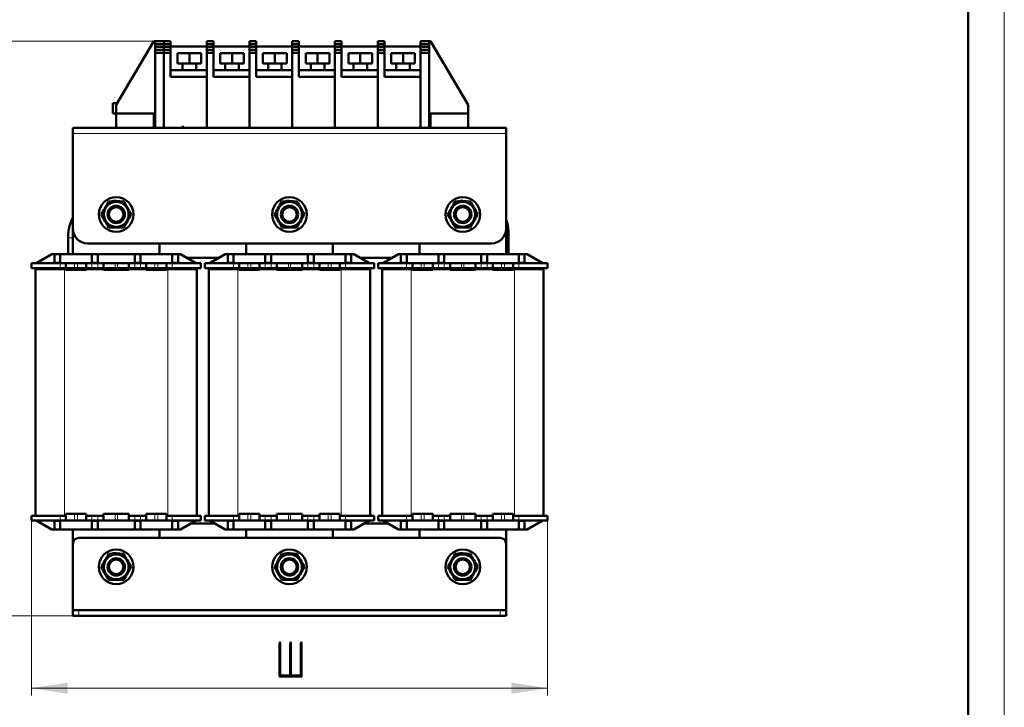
# Model space of a CAD drawing. Header units: millimetres. Extents: x 0 to 532, y 0 to 742.
# Tile 3 of 4: x 184 to 525, y 174 to 412. Entities that reach past the tile are written whole.
import ezdxf

# ---------------------------------------------------------------- set-up
doc = ezdxf.new("R2010")
doc.units = ezdxf.units.MM
doc.header["$LTSCALE"] = 2.5
doc.linetypes.add('SLD-Сплошная', pattern=[0])
doc.styles.add('SLDTEXTSTYLE0', font='TXT', dxfattribs={"width": 0.7, "bigfont": 'bigfont'})
doc.styles.add('SLDTEXTSTYLE1', font='TXT', dxfattribs={"width": 0.7})
doc.dimstyles.new('SLDDIMSTYLE0', dxfattribs={"dimtxt": 12.5, "dimasz": 12.5, "dimexe": 0, "dimexo": 0.0625, "dimgap": 3.125, "dimtad": 2, "dimdec": 0, "dimrnd": 1e-09, "dimzin": 12, "dimdsep": 46, "dimtxsty": 'SLDTEXTSTYLE1', "dimsah": 1, "dimcen": 0.09, "dimadec": 0, "dimazin": 3, "dimtfac": 1, "dimtdec": 3, "dimtofl": 0, "dimtmove": 0, "dimatfit": 3, "dimfxl": 0, "dimfrac": 2, "dimtolj": 1, "dimtzin": 12, "dimarcsym": 0})
doc.dimstyles.new('SLDDIMSTYLE1', dxfattribs={"dimtxt": 12.5, "dimasz": 12.5, "dimexe": 0, "dimexo": 0.0625, "dimgap": 3.125, "dimtad": 2, "dimdec": 1, "dimrnd": 1e-09, "dimzin": 12, "dimdsep": 46, "dimtxsty": 'SLDTEXTSTYLE1', "dimsah": 1, "dimcen": 0.09, "dimadec": 0, "dimazin": 3, "dimtfac": 1, "dimtdec": 3, "dimtofl": 0, "dimtmove": 0, "dimatfit": 3, "dimfxl": 0, "dimfrac": 2, "dimtolj": 1, "dimtzin": 12, "dimarcsym": 0})

# ---------------------------------------------------------------- blocks, each defined once
blk = doc.blocks.new('_D')
at = {"color": 7, "linetype": 'SLD-Сплошная', "lineweight": 0}
for p, q in [((188.18, 238.21), (188.18, 177.74)), ((366.78, 238.21), (366.78, 177.74)), ((188.18, 180.24), (366.78, 180.24))]:
    blk.add_line(p, q, dxfattribs=at)
at = {"color": 7, "linetype": 'SLD-Сплошная', "lineweight": 18}
for points in [[(188.18, 180.24), (200.68, 178.31), (200.68, 182.16)], [(366.78, 180.24), (354.28, 182.16), (354.28, 178.31)]]:
    blk.add_solid(points, dxfattribs=at)
at = {"color": 7, "linetype": 'SLD-Сплошная', "lineweight": 18, "insert": (272.59, 196.35), "char_height": 12.5, "attachment_point": 1, "style": 'SLDTEXTSTYLE0'}
blk.add_mtext('Ш', dxfattribs=at)
blk = doc.blocks.new('_D_1')
at = {"color": 7, "linetype": 'SLD-Сплошная', "lineweight": 0}
for p, q in [((231, 404.24), (140.68, 404.24)), ((143.18, 205.24), (143.18, 404.24)), ((204.45, 205.24), (140.68, 205.24))]:
    blk.add_line(p, q, dxfattribs=at)
at = {"color": 7, "linetype": 'SLD-Сплошная', "lineweight": 18}
for points in [[(143.18, 404.24), (141.25, 391.74), (145.1, 391.74)], [(143.18, 205.24), (145.1, 217.74), (141.25, 217.74)]]:
    blk.add_solid(points, dxfattribs=at)
at = {"color": 7, "linetype": 'SLD-Сплошная', "lineweight": 18, "insert": (127.06, 300.73), "char_height": 12.5, "attachment_point": 1, "rotation": 90, "style": 'SLDTEXTSTYLE0'}
blk.add_mtext('В', dxfattribs=at)

msp = doc.modelspace()

# ---------------------------------------------------------------- linework, layer by layer
at = {"color": 7, "linetype": 'SLD-Сплошная', "lineweight": 18}
msp.add_line((525, 742.5), (525, 0), dxfattribs=at)
at = {"color": 7, "linetype": 'SLD-Сплошная', "lineweight": 50}
for p, q in [((512.5, 12.5), (512.5, 730)), ((230.52, 404.24), (217.52, 382.24)), ((231.02, 404.24), (230.52, 404.24)), ((234.02, 404.24), (231.02, 404.24)), ((231.02, 404.24), (231.02, 403.24)), ((231.02, 403.24), (234.02, 403.24)), ((231.02, 403.24), (231.02, 402.24)), ((234.02, 403.24), (234.02, 404.24)), ((234.02, 404.24), (236.33, 404.24)), ((234.02, 404.24), (234.02, 403.24)), ((234.02, 402.24), (234.02, 403.24)), ((234.02, 403.24), (236.33, 403.24)), ((236.33, 404.24), (236.33, 403.24)), ((236.33, 402.24), (236.33, 403.24)), ((248.82, 402.42), (236.33, 402.42)), ((248.82, 404.24), (251.13, 404.24)), ((248.82, 404.24), (248.82, 403.24)), ((248.82, 403.24), (251.13, 403.24)), ((248.82, 403.24), (248.82, 402.24)), ((251.13, 404.24), (251.13, 403.24)), ((251.13, 402.24), (251.13, 403.24)), ((263.62, 402.42), (251.13, 402.42)), ((263.62, 404.24), (265.93, 404.24)), ((263.62, 404.24), (263.62, 403.24)), ((263.62, 403.24), (265.93, 403.24)), ((263.62, 403.24), (263.62, 402.24)), ((265.93, 404.24), (265.93, 403.24)), ((265.93, 402.24), (265.93, 403.24)), ((278.42, 402.42), (265.93, 402.42)), ((278.42, 404.24), (280.73, 404.24)), ((278.42, 404.24), (278.42, 403.24)), ((278.42, 403.24), (280.73, 403.24)), ((278.42, 403.24), (278.42, 402.24)), ((280.73, 404.24), (280.73, 403.24)), ((280.73, 402.24), (280.73, 403.24)), ((293.22, 402.42), (280.73, 402.42)), ((293.22, 404.24), (295.53, 404.24)), ((293.22, 404.24), (293.22, 403.24)), ((293.22, 403.24), (295.53, 403.24)), ((293.22, 403.24), (293.22, 402.24)), ((295.53, 404.24), (295.53, 403.24)), ((295.53, 402.24), (295.53, 403.24)), ((308.02, 402.42), (295.53, 402.42)), ((308.02, 404.24), (310.33, 404.24)), ((308.02, 404.24), (308.02, 403.24)), ((308.02, 403.24), (310.33, 403.24)), ((308.02, 403.24), (308.02, 402.24)), ((310.33, 404.24), (310.33, 403.24)), ((310.33, 402.24), (310.33, 403.24)), ((322.82, 402.42), (310.33, 402.42)), ((325.82, 404.24), (322.82, 404.24)), ((322.82, 404.24), (322.82, 403.24)), ((322.82, 403.24), (325.82, 403.24)), ((322.82, 403.24), (322.82, 402.24)), ((322.82, 394.19), (322.82, 402.42)), ((325.82, 403.24), (325.82, 404.24)), ((325.82, 404.24), (326.32, 404.24)), ((325.82, 402.24), (325.82, 403.24)), ((326.32, 404.24), (339.32, 382.24)), ((234.02, 402.24), (231.02, 402.24)), ((231.02, 402.24), (231.02, 401.24)), ((234.02, 401.24), (231.02, 401.24)), ((231.02, 401.24), (231.02, 400.22)), ((231.02, 400.22), (234.02, 400.22)), ((231.02, 374.24), (231.02, 400.22)), ((234.02, 401.24), (234.02, 402.24)), ((234.02, 402.24), (236.33, 402.24)), ((234.02, 400.22), (234.02, 401.24)), ((236.33, 401.24), (234.02, 401.24)), ((234.02, 400.22), (234.02, 374.24)), ((236.33, 400.22), (234.02, 400.22)), ((236.33, 401.24), (236.33, 402.24)), ((236.33, 401.24), (236.33, 400.22)), ((236.33, 391.84), (236.33, 400.22)), ((238.69, 396.54), (238.69, 400.07)), ((242.8, 400.07), (238.69, 400.07)), ((242.8, 396.54), (242.8, 400.07)), ((246.92, 400.07), (242.8, 400.07)), ((246.92, 400.07), (246.92, 396.54)), ((248.82, 402.24), (251.13, 402.24)), ((248.82, 402.24), (248.82, 401.24)), ((248.82, 401.24), (248.82, 400.22)), ((251.13, 401.24), (248.82, 401.24)), ((251.13, 400.22), (248.82, 400.22)), ((248.82, 400.22), (248.82, 374.24)), ((251.13, 401.24), (251.13, 402.24)), ((251.13, 401.24), (251.13, 400.22)), ((251.13, 391.84), (251.13, 400.22)), ((253.49, 396.54), (253.49, 400.07)), ((257.6, 400.07), (253.49, 400.07)), ((257.6, 396.54), (257.6, 400.07)), ((261.72, 400.07), (257.6, 400.07)), ((261.72, 400.07), (261.72, 396.54)), ((263.62, 402.24), (265.93, 402.24)), ((263.62, 402.24), (263.62, 401.24)), ((265.93, 401.24), (263.62, 401.24)), ((263.62, 401.24), (263.62, 400.22)), ((265.93, 400.22), (263.62, 400.22)), ((263.62, 400.22), (263.62, 374.24)), ((265.93, 401.24), (265.93, 402.24)), ((265.93, 401.24), (265.93, 400.22)), ((265.93, 391.84), (265.93, 400.22)), ((268.29, 396.54), (268.29, 400.07)), ((272.4, 400.07), (268.29, 400.07)), ((272.4, 396.54), (272.4, 400.07)), ((276.52, 400.07), (272.4, 400.07)), ((276.52, 400.07), (276.52, 396.54)), ((278.42, 402.24), (280.73, 402.24)), ((278.42, 402.24), (278.42, 401.24)), ((280.73, 401.24), (278.42, 401.24)), ((278.42, 401.24), (278.42, 400.22)), ((280.73, 400.22), (278.42, 400.22)), ((278.42, 400.22), (278.42, 374.24)), ((280.73, 401.24), (280.73, 402.24)), ((280.73, 401.24), (280.73, 400.22)), ((280.73, 391.84), (280.73, 400.22)), ((283.09, 396.54), (283.09, 400.07)), ((287.2, 400.07), (283.09, 400.07)), ((287.2, 396.54), (287.2, 400.07)), ((291.32, 400.07), (287.2, 400.07)), ((291.32, 400.07), (291.32, 396.54)), ((293.22, 402.24), (295.53, 402.24)), ((293.22, 402.24), (293.22, 401.24)), ((295.53, 401.24), (293.22, 401.24)), ((293.22, 401.24), (293.22, 400.22)), ((295.53, 400.22), (293.22, 400.22)), ((293.22, 400.22), (293.22, 374.24)), ((295.53, 401.24), (295.53, 402.24)), ((295.53, 401.24), (295.53, 400.22)), ((295.53, 391.84), (295.53, 400.22)), ((297.89, 396.54), (297.89, 400.07)), ((302, 400.07), (297.89, 400.07)), ((302, 396.54), (302, 400.07)), ((306.12, 400.07), (302, 400.07)), ((306.12, 400.07), (306.12, 396.54)), ((308.02, 402.24), (310.33, 402.24)), ((308.02, 402.24), (308.02, 401.24)), ((310.33, 401.24), (308.02, 401.24)), ((308.02, 401.24), (308.02, 400.22)), ((310.33, 400.22), (308.02, 400.22)), ((308.02, 400.22), (308.02, 374.24)), ((310.33, 401.24), (310.33, 402.24)), ((310.33, 401.24), (310.33, 400.22)), ((310.33, 391.84), (310.33, 400.22)), ((312.69, 396.54), (312.69, 400.07)), ((316.8, 400.07), (312.69, 400.07)), ((316.8, 396.54), (316.8, 400.07)), ((320.92, 400.07), (316.8, 400.07)), ((320.92, 400.07), (320.92, 396.54)), ((322.82, 402.24), (325.82, 402.24)), ((322.82, 402.24), (322.82, 401.24)), ((325.82, 401.24), (322.82, 401.24)), ((322.82, 401.24), (322.82, 400.22)), ((322.82, 400.22), (325.82, 400.22)), ((322.82, 374.24), (322.82, 400.22)), ((325.82, 401.24), (325.82, 402.24)), ((325.82, 400.22), (325.82, 401.24)), ((325.82, 400.22), (325.82, 374.24)), ((242.8, 396.54), (238.69, 396.54)), ((240.45, 396.54), (240.45, 394.19)), ((246.92, 396.54), (242.8, 396.54)), ((245.16, 394.19), (245.16, 396.54)), ((257.6, 396.54), (253.49, 396.54)), ((255.25, 396.54), (255.25, 394.19)), ((261.72, 396.54), (257.6, 396.54)), ((259.96, 394.19), (259.96, 396.54)), ((272.4, 396.54), (268.29, 396.54)), ((270.05, 396.54), (270.05, 394.19)), ((276.52, 396.54), (272.4, 396.54)), ((274.76, 394.19), (274.76, 396.54)), ((287.2, 396.54), (283.09, 396.54)), ((284.85, 396.54), (284.85, 394.19)), ((291.32, 396.54), (287.2, 396.54)), ((289.56, 394.19), (289.56, 396.54)), ((302, 396.54), (297.89, 396.54)), ((299.65, 396.54), (299.65, 394.19)), ((306.12, 396.54), (302, 396.54)), ((304.36, 394.19), (304.36, 396.54)), ((316.8, 396.54), (312.69, 396.54)), ((314.45, 396.54), (314.45, 394.19)), ((320.92, 396.54), (316.8, 396.54)), ((319.16, 394.19), (319.16, 396.54)), ((248.82, 394.19), (236.33, 394.19)), ((263.62, 394.19), (251.13, 394.19)), ((278.42, 394.19), (265.93, 394.19)), ((293.22, 394.19), (280.73, 394.19)), ((308.02, 394.19), (295.53, 394.19)), ((322.82, 394.19), (310.33, 394.19)), ((322.82, 391.84), (322.82, 394.19)), ((248.82, 391.84), (236.33, 391.84)), ((248.82, 374.24), (248.82, 391.84)), ((263.62, 391.84), (251.13, 391.84)), ((263.62, 374.24), (263.62, 391.84)), ((278.42, 391.84), (265.93, 391.84)), ((278.42, 374.24), (278.42, 391.84)), ((293.22, 391.84), (280.73, 391.84)), ((293.22, 374.24), (293.22, 391.84)), ((308.02, 391.84), (295.53, 391.84)), ((308.02, 374.24), (308.02, 391.84)), ((322.82, 391.84), (310.33, 391.84)), ((322.82, 374.24), (322.82, 391.84)), ((216.36, 379.24), (216.36, 382.77)), ((217.84, 382.77), (216.36, 382.77)), ((217.52, 379.24), (217.52, 382.24)), ((339.32, 382.24), (339.32, 379.24)), ((217.52, 379.24), (216.36, 379.24)), ((217.52, 374.24), (217.52, 379.24)), ((230.52, 379.24), (217.52, 379.24)), ((230.52, 379.24), (230.52, 374.24)), ((230.52, 379.24), (231.02, 379.24)), ((231.02, 374.24), (231.02, 379.24)), ((325.82, 379.24), (326.32, 379.24)), ((325.82, 379.24), (325.82, 374.24)), ((326.32, 374.24), (326.32, 379.24)), ((339.32, 379.24), (326.32, 379.24)), ((339.32, 379.24), (339.32, 374.24)), ((222.4, 374.24), (202.48, 374.24)), ((202.48, 374.24), (202.48, 372.24)), ((202.48, 372.24), (202.48, 339.24)), ((230.52, 374.24), (222.4, 374.24)), ((230.52, 374.24), (231.02, 374.24)), ((234.02, 374.24), (231.02, 374.24)), ((248.82, 374.24), (234.02, 374.24)), ((240.55, 374.88), (240.51, 374.24)), ((263.62, 374.24), (248.82, 374.24)), ((278.42, 374.24), (263.62, 374.24)), ((293.22, 374.24), (278.42, 374.24)), ((308.02, 374.24), (293.22, 374.24)), ((322.82, 374.24), (308.02, 374.24)), ((322.82, 374.24), (325.82, 374.24)), ((322.82, 374.24), (322.82, 374.24)), ((325.82, 374.24), (326.32, 374.24)), ((334.45, 374.24), (326.32, 374.24)), ((352.48, 374.24), (334.45, 374.24)), ((352.48, 372.24), (352.48, 374.24)), ((352.48, 372.24), (352.48, 339.24)), ((216.58, 348.93), (216.09, 348.81)), ((216.58, 348.93), (216.58, 348.74)), ((217.48, 348.74), (217.48, 349.01)), ((276.58, 348.93), (276.09, 348.81)), ((276.58, 348.93), (276.58, 348.74)), ((277.48, 348.74), (277.48, 349.01)), ((336.58, 348.93), (336.09, 348.81)), ((336.58, 348.93), (336.58, 348.74)), ((337.48, 348.74), (337.48, 349.01)), ((202.48, 339.24), (202.48, 330.44)), ((352.48, 330.44), (352.48, 339.24)), ((353.3, 330.44), (353.3, 337.8)), ((200.8, 336.15), (200.8, 330.44)), ((347.48, 334.24), (207.48, 334.24)), ((232.48, 330.44), (232.48, 334.24)), ((262.48, 334.24), (262.48, 330.44)), ((292.48, 330.44), (292.48, 334.24)), ((322.48, 334.24), (322.48, 330.44)), ((188.18, 325.64), (188.18, 327.34)), ((198.05, 327.34), (188.18, 327.34)), ((189.98, 327.44), (195.17, 330.44)), ((189.98, 327.44), (189.98, 327.34)), ((195.17, 330.44), (196.08, 330.44)), ((196.08, 327.44), (196.08, 330.44)), ((196.08, 330.44), (198.08, 330.44)), ((198.08, 327.44), (196.08, 327.44)), ((196.08, 327.44), (196.08, 327.34)), ((200.08, 327.34), (198.05, 327.34)), ((198.08, 330.44), (209.08, 330.44)), ((198.08, 330.44), (198.08, 327.44)), ((198.08, 327.44), (198.08, 327.34)), ((200.08, 325.64), (200.08, 327.34)), ((200.08, 327.34), (203.08, 327.34)), ((203.08, 327.34), (204.08, 327.34)), ((204.08, 327.34), (207.08, 327.34)), ((207.08, 327.34), (207.08, 325.64)), ((209.08, 327.34), (207.08, 327.34)), ((211.08, 330.44), (209.08, 330.44)), ((209.08, 327.44), (209.08, 330.44)), ((211.08, 327.44), (209.08, 327.44)), ((209.08, 327.34), (209.08, 327.44)), ((211.08, 327.34), (209.08, 327.34)), ((211.08, 330.44), (223.88, 330.44)), ((211.08, 330.44), (211.08, 327.44)), ((211.08, 327.44), (211.08, 327.34)), ((213.08, 327.34), (211.08, 327.34)), ((213.08, 325.64), (213.08, 327.34)), ((213.08, 327.34), (217.08, 327.34)), ((217.08, 327.34), (217.88, 327.34)), ((217.88, 327.34), (221.88, 327.34)), ((221.88, 327.34), (221.88, 325.64)), ((223.88, 327.34), (221.88, 327.34)), ((223.88, 327.44), (223.88, 330.44)), ((225.88, 330.44), (223.88, 330.44)), ((225.88, 327.44), (223.88, 327.44)), ((223.88, 327.34), (223.88, 327.44)), ((225.88, 327.34), (223.88, 327.34)), ((225.88, 330.44), (236.88, 330.44)), ((225.88, 330.44), (225.88, 327.44)), ((225.88, 327.34), (225.88, 327.44)), ((227.88, 327.34), (225.88, 327.34)), ((227.88, 325.64), (227.88, 327.34)), ((227.88, 327.34), (230.88, 327.34)), ((230.88, 327.34), (231.88, 327.34)), ((231.88, 327.34), (234.88, 327.34)), ((234.88, 327.34), (234.88, 325.64)), ((236.9, 327.34), (234.88, 327.34)), ((238.88, 330.44), (236.88, 330.44)), ((236.88, 327.44), (236.88, 330.44)), ((238.88, 327.44), (236.88, 327.44)), ((236.88, 327.34), (236.88, 327.44)), ((246.78, 327.34), (236.9, 327.34)), ((238.88, 330.44), (239.78, 330.44)), ((238.88, 330.44), (238.88, 327.44)), ((238.88, 327.34), (238.88, 327.44)), ((239.78, 330.44), (244.98, 327.44)), ((253.09, 329.24), (241.86, 329.24)), ((244.98, 327.44), (244.98, 327.34)), ((246.78, 325.64), (246.78, 327.34)), ((248.18, 325.64), (248.18, 327.34)), ((258.05, 327.34), (248.18, 327.34)), ((249.98, 327.44), (255.17, 330.44)), ((249.98, 327.44), (249.98, 327.34)), ((255.17, 330.44), (256.08, 330.44)), ((256.08, 330.44), (258.08, 330.44)), ((256.08, 327.44), (256.08, 330.44)), ((258.08, 327.44), (256.08, 327.44)), ((256.08, 327.44), (256.08, 327.34)), ((260.08, 327.34), (258.05, 327.34)), ((258.08, 330.44), (269.08, 330.44)), ((258.08, 330.44), (258.08, 327.44)), ((258.08, 327.44), (258.08, 327.34)), ((260.08, 325.64), (260.08, 327.34)), ((260.08, 327.34), (263.08, 327.34)), ((263.08, 327.34), (264.08, 327.34)), ((264.08, 327.34), (267.08, 327.34)), ((267.08, 327.34), (267.08, 325.64)), ((269.08, 327.34), (267.08, 327.34)), ((269.08, 327.44), (269.08, 330.44)), ((271.08, 330.44), (269.08, 330.44)), ((271.08, 327.44), (269.08, 327.44)), ((269.08, 327.34), (269.08, 327.44)), ((271.08, 327.34), (269.08, 327.34)), ((271.08, 330.44), (283.88, 330.44)), ((271.08, 330.44), (271.08, 327.44)), ((271.08, 327.44), (271.08, 327.34)), ((273.08, 327.34), (271.08, 327.34)), ((273.08, 325.64), (273.08, 327.34)), ((273.08, 327.34), (277.08, 327.34)), ((277.08, 327.34), (277.88, 327.34)), ((277.88, 327.34), (281.88, 327.34)), ((281.88, 327.34), (281.88, 325.64)), ((283.88, 327.34), (281.88, 327.34)), ((285.88, 330.44), (283.88, 330.44)), ((283.88, 327.44), (283.88, 330.44)), ((285.88, 327.44), (283.88, 327.44)), ((283.88, 327.34), (283.88, 327.44)), ((285.88, 327.34), (283.88, 327.34)), ((285.88, 330.44), (296.88, 330.44)), ((285.88, 330.44), (285.88, 327.44)), ((285.88, 327.34), (285.88, 327.44)), ((287.88, 327.34), (285.88, 327.34)), ((287.88, 325.64), (287.88, 327.34)), ((287.88, 327.34), (290.88, 327.34)), ((290.88, 327.34), (291.88, 327.34)), ((291.88, 327.34), (294.88, 327.34)), ((294.88, 327.34), (294.88, 325.64)), ((296.9, 327.34), (294.88, 327.34)), ((298.88, 330.44), (296.88, 330.44)), ((296.88, 327.44), (296.88, 330.44)), ((298.88, 327.44), (296.88, 327.44)), ((296.88, 327.34), (296.88, 327.44)), ((306.78, 327.34), (296.9, 327.34)), ((298.88, 330.44), (299.78, 330.44)), ((298.88, 330.44), (298.88, 327.44)), ((298.88, 327.34), (298.88, 327.44)), ((299.78, 330.44), (304.98, 327.44)), ((313.09, 329.24), (301.86, 329.24)), ((304.98, 327.44), (304.98, 327.34)), ((306.78, 325.64), (306.78, 327.34)), ((308.18, 325.64), (308.18, 327.34)), ((318.05, 327.34), (308.18, 327.34)), ((309.98, 327.44), (315.17, 330.44)), ((309.98, 327.44), (309.98, 327.34)), ((315.17, 330.44), (316.08, 330.44)), ((316.08, 327.44), (316.08, 330.44)), ((316.08, 330.44), (318.08, 330.44)), ((318.08, 327.44), (316.08, 327.44)), ((316.08, 327.44), (316.08, 327.34)), ((320.08, 327.34), (318.05, 327.34)), ((318.08, 330.44), (329.08, 330.44)), ((318.08, 330.44), (318.08, 327.44)), ((318.08, 327.44), (318.08, 327.34)), ((320.08, 325.64), (320.08, 327.34)), ((320.08, 327.34), (323.08, 327.34)), ((323.08, 327.34), (324.08, 327.34)), ((324.08, 327.34), (327.08, 327.34)), ((327.08, 327.34), (327.08, 325.64)), ((329.08, 327.34), (327.08, 327.34)), ((331.08, 330.44), (329.08, 330.44)), ((329.08, 327.44), (329.08, 330.44)), ((331.08, 327.44), (329.08, 327.44)), ((329.08, 327.34), (329.08, 327.44)), ((331.08, 327.34), (329.08, 327.34)), ((331.08, 330.44), (343.88, 330.44)), ((331.08, 330.44), (331.08, 327.44)), ((331.08, 327.44), (331.08, 327.34)), ((333.08, 327.34), (331.08, 327.34)), ((333.08, 325.64), (333.08, 327.34)), ((333.08, 327.34), (337.08, 327.34)), ((337.08, 327.34), (337.88, 327.34)), ((337.88, 327.34), (341.88, 327.34)), ((341.88, 327.34), (341.88, 325.64)), ((343.88, 327.34), (341.88, 327.34)), ((343.88, 327.44), (343.88, 330.44)), ((345.88, 330.44), (343.88, 330.44)), ((345.88, 327.44), (343.88, 327.44)), ((343.88, 327.34), (343.88, 327.44)), ((345.88, 327.34), (343.88, 327.34)), ((345.88, 330.44), (356.88, 330.44)), ((345.88, 330.44), (345.88, 327.44)), ((345.88, 327.34), (345.88, 327.44)), ((347.88, 327.34), (345.88, 327.34)), ((347.88, 325.64), (347.88, 327.34)), ((347.88, 327.34), (350.88, 327.34)), ((350.88, 327.34), (351.88, 327.34)), ((351.88, 327.34), (354.88, 327.34)), ((354.88, 327.34), (354.88, 325.64)), ((356.9, 327.34), (354.88, 327.34)), ((356.88, 327.44), (356.88, 330.44)), ((358.88, 330.44), (356.88, 330.44)), ((358.88, 327.44), (356.88, 327.44)), ((356.88, 327.34), (356.88, 327.44)), ((366.78, 327.34), (356.9, 327.34)), ((358.88, 330.44), (359.78, 330.44)), ((358.88, 330.44), (358.88, 327.44)), ((358.88, 327.34), (358.88, 327.44)), ((359.78, 330.44), (364.98, 327.44)), ((364.98, 327.44), (364.98, 327.34)), ((366.78, 325.64), (366.78, 327.34)), ((198.05, 325.64), (188.18, 325.64)), ((189.58, 239.94), (189.58, 325.24)), ((189.58, 325.24), (199.58, 325.24)), ((200.08, 325.64), (198.05, 325.64)), ((199.58, 325.24), (200.08, 325.24)), ((203.08, 325.64), (200.08, 325.64)), ((200.08, 325.04), (200.08, 325.24)), ((200.08, 325.24), (203.08, 325.24)), ((207.08, 325.04), (200.08, 325.04)), ((200.58, 325.64), (200.58, 325.24)), ((204.08, 325.64), (203.08, 325.64)), ((203.08, 325.24), (204.08, 325.24)), ((207.08, 325.64), (204.08, 325.64)), ((204.08, 325.24), (207.08, 325.24)), ((209.08, 325.64), (207.08, 325.64)), ((207.08, 325.24), (207.08, 325.04)), ((207.08, 325.24), (213.08, 325.24)), ((211.08, 325.64), (209.08, 325.64)), ((213.08, 325.64), (211.08, 325.64)), ((217.08, 325.64), (213.08, 325.64)), ((213.08, 325.04), (213.08, 325.24)), ((213.08, 325.24), (217.08, 325.24)), ((221.88, 325.04), (213.08, 325.04)), ((217.88, 325.64), (217.08, 325.64)), ((217.08, 325.24), (217.88, 325.24)), ((221.88, 325.64), (217.88, 325.64)), ((217.88, 325.24), (221.88, 325.24)), ((223.88, 325.64), (221.88, 325.64)), ((221.88, 325.24), (221.88, 325.04)), ((221.88, 325.24), (227.88, 325.24)), ((225.88, 325.64), (223.88, 325.64)), ((227.88, 325.64), (225.88, 325.64)), ((230.88, 325.64), (227.88, 325.64)), ((227.88, 325.04), (227.88, 325.24)), ((227.88, 325.24), (230.88, 325.24)), ((234.88, 325.04), (227.88, 325.04)), ((231.88, 325.64), (230.88, 325.64)), ((230.88, 325.24), (231.88, 325.24)), ((234.88, 325.64), (231.88, 325.64)), ((231.88, 325.24), (234.88, 325.24)), ((234.38, 325.64), (234.38, 325.24)), ((236.9, 325.64), (234.88, 325.64)), ((234.88, 325.24), (234.88, 325.04)), ((234.88, 325.24), (235.38, 325.24)), ((235.38, 325.24), (245.38, 325.24)), ((246.78, 325.64), (236.9, 325.64)), ((245.38, 325.24), (245.38, 239.94)), ((258.05, 325.64), (248.18, 325.64)), ((249.58, 239.94), (249.58, 325.24)), ((249.58, 325.24), (259.58, 325.24)), ((260.08, 325.64), (258.05, 325.64)), ((259.58, 325.24), (260.08, 325.24)), ((263.08, 325.64), (260.08, 325.64)), ((260.08, 325.04), (260.08, 325.24)), ((260.08, 325.24), (263.08, 325.24)), ((267.08, 325.04), (260.08, 325.04)), ((260.58, 325.64), (260.58, 325.24)), ((264.08, 325.64), (263.08, 325.64)), ((263.08, 325.24), (264.08, 325.24)), ((267.08, 325.64), (264.08, 325.64)), ((264.08, 325.24), (267.08, 325.24)), ((269.08, 325.64), (267.08, 325.64)), ((267.08, 325.24), (267.08, 325.04)), ((267.08, 325.24), (273.08, 325.24)), ((271.08, 325.64), (269.08, 325.64)), ((273.08, 325.64), (271.08, 325.64)), ((277.08, 325.64), (273.08, 325.64)), ((273.08, 325.04), (273.08, 325.24)), ((273.08, 325.24), (277.08, 325.24)), ((281.88, 325.04), (273.08, 325.04)), ((277.88, 325.64), (277.08, 325.64)), ((277.08, 325.24), (277.88, 325.24)), ((281.88, 325.64), (277.88, 325.64)), ((277.88, 325.24), (281.88, 325.24)), ((283.88, 325.64), (281.88, 325.64)), ((281.88, 325.24), (281.88, 325.04)), ((281.88, 325.24), (287.88, 325.24)), ((285.88, 325.64), (283.88, 325.64)), ((287.88, 325.64), (285.88, 325.64)), ((290.88, 325.64), (287.88, 325.64)), ((287.88, 325.04), (287.88, 325.24)), ((287.88, 325.24), (290.88, 325.24)), ((294.88, 325.04), (287.88, 325.04)), ((291.88, 325.64), (290.88, 325.64)), ((290.88, 325.24), (291.88, 325.24)), ((294.88, 325.64), (291.88, 325.64)), ((291.88, 325.24), (294.88, 325.24)), ((294.38, 325.64), (294.38, 325.24)), ((296.9, 325.64), (294.88, 325.64)), ((294.88, 325.24), (294.88, 325.04)), ((294.88, 325.24), (295.38, 325.24)), ((295.38, 325.24), (305.38, 325.24)), ((306.78, 325.64), (296.9, 325.64)), ((305.38, 325.24), (305.38, 239.94)), ((318.05, 325.64), (308.18, 325.64)), ((309.58, 239.94), (309.58, 325.24)), ((309.58, 325.24), (319.58, 325.24)), ((320.08, 325.64), (318.05, 325.64)), ((319.58, 325.24), (320.08, 325.24)), ((323.08, 325.64), (320.08, 325.64)), ((320.08, 325.04), (320.08, 325.24)), ((320.08, 325.24), (323.08, 325.24)), ((327.08, 325.04), (320.08, 325.04)), ((320.58, 325.64), (320.58, 325.24)), ((324.08, 325.64), (323.08, 325.64)), ((323.08, 325.24), (324.08, 325.24)), ((327.08, 325.64), (324.08, 325.64)), ((324.08, 325.24), (327.08, 325.24)), ((329.08, 325.64), (327.08, 325.64)), ((327.08, 325.24), (327.08, 325.04)), ((327.08, 325.24), (333.08, 325.24)), ((331.08, 325.64), (329.08, 325.64)), ((333.08, 325.64), (331.08, 325.64)), ((337.08, 325.64), (333.08, 325.64)), ((333.08, 325.04), (333.08, 325.24)), ((333.08, 325.24), (337.08, 325.24)), ((341.88, 325.04), (333.08, 325.04)), ((337.88, 325.64), (337.08, 325.64)), ((337.08, 325.24), (337.88, 325.24)), ((341.88, 325.64), (337.88, 325.64)), ((337.88, 325.24), (341.88, 325.24)), ((343.88, 325.64), (341.88, 325.64)), ((341.88, 325.24), (341.88, 325.04)), ((341.88, 325.24), (347.88, 325.24)), ((345.88, 325.64), (343.88, 325.64)), ((347.88, 325.64), (345.88, 325.64)), ((350.88, 325.64), (347.88, 325.64)), ((347.88, 325.04), (347.88, 325.24)), ((347.88, 325.24), (350.88, 325.24)), ((354.88, 325.04), (347.88, 325.04)), ((351.88, 325.64), (350.88, 325.64)), ((350.88, 325.24), (351.88, 325.24)), ((354.88, 325.64), (351.88, 325.64)), ((351.88, 325.24), (354.88, 325.24)), ((354.38, 325.64), (354.38, 325.24)), ((356.9, 325.64), (354.88, 325.64)), ((354.88, 325.24), (354.88, 325.04)), ((354.88, 325.24), (355.38, 325.24)), ((355.38, 325.24), (365.38, 325.24)), ((366.78, 325.64), (356.9, 325.64)), ((365.38, 325.24), (365.38, 239.94)), ((188.18, 239.94), (188.18, 238.24)), ((188.18, 239.94), (198.05, 239.94)), ((198.05, 239.94), (200.08, 239.94)), ((200.08, 240.54), (207.08, 240.54)), ((200.08, 240.54), (200.08, 239.94)), ((200.08, 239.94), (200.08, 238.24)), ((207.08, 239.94), (207.08, 240.54)), ((207.08, 239.94), (207.08, 238.24)), ((207.08, 239.94), (209.08, 239.94)), ((209.08, 239.94), (211.08, 239.94)), ((211.08, 239.94), (213.08, 239.94)), ((213.08, 240.54), (221.88, 240.54)), ((213.08, 240.54), (213.08, 239.94)), ((213.08, 239.94), (213.08, 238.24)), ((221.88, 239.94), (221.88, 240.54)), ((221.88, 238.24), (221.88, 239.94)), ((221.88, 239.94), (223.88, 239.94)), ((223.88, 239.94), (225.88, 239.94)), ((225.88, 239.94), (227.88, 239.94)), ((227.88, 240.54), (234.88, 240.54)), ((227.88, 240.54), (227.88, 239.94)), ((227.88, 239.94), (227.88, 238.24)), ((234.88, 239.94), (234.88, 240.54)), ((234.88, 238.24), (234.88, 239.94)), ((234.88, 239.94), (236.9, 239.94)), ((236.9, 239.94), (246.78, 239.94)), ((246.78, 238.24), (246.78, 239.94)), ((248.18, 239.94), (248.18, 238.24)), ((248.18, 239.94), (258.05, 239.94)), ((258.05, 239.94), (260.08, 239.94)), ((260.08, 240.54), (267.08, 240.54)), ((260.08, 240.54), (260.08, 239.94)), ((260.08, 239.94), (260.08, 238.24)), ((267.08, 239.94), (267.08, 240.54)), ((267.08, 239.94), (267.08, 238.24)), ((267.08, 239.94), (269.08, 239.94)), ((269.08, 239.94), (271.08, 239.94)), ((271.08, 239.94), (273.08, 239.94)), ((273.08, 240.54), (281.88, 240.54)), ((273.08, 240.54), (273.08, 239.94)), ((273.08, 239.94), (273.08, 238.24)), ((281.88, 239.94), (281.88, 240.54)), ((281.88, 238.24), (281.88, 239.94)), ((281.88, 239.94), (283.88, 239.94)), ((283.88, 239.94), (285.88, 239.94)), ((285.88, 239.94), (287.88, 239.94)), ((287.88, 240.54), (294.88, 240.54)), ((287.88, 240.54), (287.88, 239.94)), ((287.88, 239.94), (287.88, 238.24)), ((294.88, 239.94), (294.88, 240.54)), ((294.88, 238.24), (294.88, 239.94)), ((294.88, 239.94), (296.9, 239.94)), ((296.9, 239.94), (306.78, 239.94)), ((306.78, 238.24), (306.78, 239.94)), ((308.18, 239.94), (308.18, 238.24)), ((308.18, 239.94), (318.05, 239.94)), ((318.05, 239.94), (320.08, 239.94)), ((320.08, 240.54), (327.08, 240.54)), ((320.08, 240.54), (320.08, 239.94)), ((320.08, 239.94), (320.08, 238.24)), ((327.08, 239.94), (327.08, 240.54)), ((327.08, 239.94), (327.08, 238.24)), ((327.08, 239.94), (329.08, 239.94)), ((329.08, 239.94), (331.08, 239.94)), ((331.08, 239.94), (333.08, 239.94)), ((333.08, 240.54), (341.88, 240.54)), ((333.08, 240.54), (333.08, 239.94)), ((333.08, 239.94), (333.08, 238.24)), ((341.88, 239.94), (341.88, 240.54)), ((341.88, 238.24), (341.88, 239.94)), ((341.88, 239.94), (343.88, 239.94)), ((343.88, 239.94), (345.88, 239.94)), ((345.88, 239.94), (347.88, 239.94)), ((347.88, 240.54), (354.88, 240.54)), ((347.88, 240.54), (347.88, 239.94)), ((347.88, 239.94), (347.88, 238.24)), ((354.88, 239.94), (354.88, 240.54)), ((354.88, 238.24), (354.88, 239.94)), ((354.88, 239.94), (356.9, 239.94)), ((356.9, 239.94), (366.78, 239.94)), ((366.78, 238.24), (366.78, 239.94)), ((188.18, 238.24), (198.05, 238.24)), ((189.98, 238.14), (189.98, 238.24)), ((189.98, 238.14), (195.17, 235.14)), ((196.08, 238.14), (196.08, 238.24)), ((196.08, 238.14), (198.08, 238.14)), ((196.08, 235.14), (196.08, 238.14)), ((198.05, 238.24), (200.08, 238.24)), ((198.08, 238.24), (198.08, 238.14)), ((198.08, 238.14), (198.08, 235.14)), ((200.08, 238.24), (203.08, 238.24)), ((203.08, 238.24), (204.08, 238.24)), ((204.08, 238.24), (207.08, 238.24)), ((207.08, 238.24), (209.08, 238.24)), ((209.08, 238.24), (211.08, 238.24)), ((209.08, 238.14), (209.08, 238.24)), ((209.08, 235.14), (209.08, 238.14)), ((209.08, 238.14), (211.08, 238.14)), ((211.08, 238.24), (213.08, 238.24)), ((211.08, 238.24), (211.08, 238.14)), ((211.08, 238.14), (211.08, 235.14)), ((213.08, 238.24), (217.08, 238.24)), ((217.08, 238.24), (217.88, 238.24)), ((217.88, 238.24), (221.88, 238.24)), ((221.88, 238.24), (223.88, 238.24)), ((223.88, 238.24), (225.88, 238.24)), ((223.88, 238.24), (223.88, 238.14)), ((223.88, 238.14), (225.88, 238.14)), ((223.88, 235.14), (223.88, 238.14)), ((225.88, 238.24), (227.88, 238.24)), ((225.88, 238.14), (225.88, 238.24)), ((225.88, 238.14), (225.88, 235.14)), ((227.88, 238.24), (230.88, 238.24)), ((230.88, 238.24), (231.88, 238.24)), ((231.88, 238.24), (234.88, 238.24)), ((234.88, 238.24), (236.9, 238.24)), ((236.88, 238.24), (236.88, 238.14)), ((236.88, 235.14), (236.88, 238.14)), ((236.88, 238.14), (238.88, 238.14)), ((236.9, 238.24), (246.78, 238.24)), ((238.88, 238.14), (238.88, 238.24)), ((238.88, 238.14), (238.88, 235.14)), ((239.78, 235.14), (244.98, 238.14)), ((243.42, 237.24), (251.54, 237.24)), ((244.98, 238.14), (244.98, 238.24)), ((248.18, 238.24), (258.05, 238.24)), ((249.98, 238.14), (249.98, 238.24)), ((249.98, 238.14), (255.17, 235.14)), ((256.08, 238.14), (256.08, 238.24)), ((256.08, 235.14), (256.08, 238.14)), ((256.08, 238.14), (258.08, 238.14)), ((258.05, 238.24), (260.08, 238.24)), ((258.08, 238.24), (258.08, 238.14)), ((258.08, 238.14), (258.08, 235.14)), ((260.08, 238.24), (263.08, 238.24)), ((263.08, 238.24), (264.08, 238.24)), ((264.08, 238.24), (267.08, 238.24)), ((267.08, 238.24), (269.08, 238.24)), ((269.08, 238.24), (271.08, 238.24)), ((269.08, 238.14), (269.08, 238.24)), ((269.08, 238.14), (271.08, 238.14)), ((269.08, 235.14), (269.08, 238.14)), ((271.08, 238.24), (273.08, 238.24)), ((271.08, 238.24), (271.08, 238.14)), ((271.08, 238.14), (271.08, 235.14)), ((273.08, 238.24), (277.08, 238.24)), ((277.08, 238.24), (277.88, 238.24)), ((277.88, 238.24), (281.88, 238.24)), ((281.88, 238.24), (283.88, 238.24)), ((283.88, 238.24), (285.88, 238.24)), ((283.88, 238.24), (283.88, 238.14)), ((283.88, 235.14), (283.88, 238.14)), ((283.88, 238.14), (285.88, 238.14)), ((285.88, 238.24), (287.88, 238.24)), ((285.88, 238.14), (285.88, 238.24)), ((285.88, 238.14), (285.88, 235.14)), ((287.88, 238.24), (290.88, 238.24)), ((290.88, 238.24), (291.88, 238.24)), ((291.88, 238.24), (294.88, 238.24)), ((294.88, 238.24), (296.9, 238.24)), ((296.88, 238.24), (296.88, 238.14)), ((296.88, 238.14), (298.88, 238.14)), ((296.88, 235.14), (296.88, 238.14)), ((296.9, 238.24), (306.78, 238.24)), ((298.88, 238.14), (298.88, 238.24)), ((298.88, 238.14), (298.88, 235.14)), ((299.78, 235.14), (304.98, 238.14)), ((303.42, 237.24), (311.54, 237.24)), ((304.98, 238.14), (304.98, 238.24)), ((308.18, 238.24), (318.05, 238.24)), ((309.98, 238.14), (309.98, 238.24)), ((309.98, 238.14), (315.17, 235.14)), ((316.08, 238.14), (316.08, 238.24)), ((316.08, 238.14), (318.08, 238.14)), ((316.08, 235.14), (316.08, 238.14)), ((318.05, 238.24), (320.08, 238.24)), ((318.08, 238.24), (318.08, 238.14)), ((318.08, 238.14), (318.08, 235.14)), ((320.08, 238.24), (323.08, 238.24)), ((323.08, 238.24), (324.08, 238.24)), ((324.08, 238.24), (327.08, 238.24)), ((327.08, 238.24), (329.08, 238.24)), ((329.08, 238.24), (331.08, 238.24)), ((329.08, 238.14), (329.08, 238.24)), ((329.08, 238.14), (331.08, 238.14)), ((329.08, 235.14), (329.08, 238.14)), ((331.08, 238.24), (333.08, 238.24)), ((331.08, 238.24), (331.08, 238.14)), ((331.08, 238.14), (331.08, 235.14)), ((333.08, 238.24), (337.08, 238.24)), ((337.08, 238.24), (337.88, 238.24)), ((337.88, 238.24), (341.88, 238.24)), ((341.88, 238.24), (343.88, 238.24)), ((343.88, 238.24), (345.88, 238.24)), ((343.88, 238.24), (343.88, 238.14)), ((343.88, 238.14), (345.88, 238.14)), ((343.88, 235.14), (343.88, 238.14)), ((345.88, 238.24), (347.88, 238.24)), ((345.88, 238.14), (345.88, 238.24)), ((345.88, 238.14), (345.88, 235.14)), ((347.88, 238.24), (350.88, 238.24)), ((350.88, 238.24), (351.88, 238.24)), ((351.88, 238.24), (354.88, 238.24)), ((354.88, 238.24), (356.9, 238.24)), ((356.88, 238.24), (356.88, 238.14)), ((356.88, 238.14), (358.88, 238.14)), ((356.88, 235.14), (356.88, 238.14)), ((356.9, 238.24), (366.78, 238.24)), ((358.88, 238.14), (358.88, 238.24)), ((358.88, 238.14), (358.88, 235.14)), ((359.78, 235.14), (364.98, 238.14)), ((364.98, 238.14), (364.98, 238.24)), ((195.17, 235.14), (196.08, 235.14)), ((198.08, 235.14), (196.08, 235.14)), ((198.08, 235.14), (209.08, 235.14)), ((202.48, 235.14), (202.48, 230.24)), ((204.48, 232.24), (350.48, 232.24)), ((209.08, 235.14), (211.08, 235.14)), ((211.08, 235.14), (223.88, 235.14)), ((223.88, 235.14), (225.88, 235.14)), ((225.88, 235.14), (236.88, 235.14)), ((232.48, 232.24), (232.48, 235.14)), ((236.88, 235.14), (238.88, 235.14)), ((238.88, 235.14), (239.78, 235.14)), ((255.17, 235.14), (256.08, 235.14)), ((258.08, 235.14), (256.08, 235.14)), ((258.08, 235.14), (269.08, 235.14)), ((262.48, 235.14), (262.48, 232.24)), ((269.08, 235.14), (271.08, 235.14)), ((271.08, 235.14), (283.88, 235.14)), ((283.88, 235.14), (285.88, 235.14)), ((285.88, 235.14), (296.88, 235.14)), ((292.48, 232.24), (292.48, 235.14)), ((296.88, 235.14), (298.88, 235.14)), ((298.88, 235.14), (299.78, 235.14)), ((315.17, 235.14), (316.08, 235.14)), ((318.08, 235.14), (316.08, 235.14)), ((318.08, 235.14), (329.08, 235.14)), ((322.48, 235.14), (322.48, 232.24)), ((329.08, 235.14), (331.08, 235.14)), ((331.08, 235.14), (343.88, 235.14)), ((343.88, 235.14), (345.88, 235.14)), ((345.88, 235.14), (356.88, 235.14)), ((352.48, 230.24), (352.48, 235.14)), ((356.88, 235.14), (358.88, 235.14)), ((358.88, 235.14), (359.78, 235.14)), ((202.48, 230.24), (202.48, 207.24)), ((352.48, 230.24), (352.48, 207.24)), ((216.58, 226.93), (216.09, 226.81)), ((216.58, 226.93), (216.58, 226.74)), ((217.48, 226.74), (217.48, 227.01)), ((276.58, 226.93), (276.09, 226.81)), ((276.58, 226.93), (276.58, 226.74)), ((277.48, 226.74), (277.48, 227.01)), ((336.58, 226.93), (336.09, 226.81)), ((336.58, 226.93), (336.58, 226.74)), ((337.48, 226.74), (337.48, 227.01)), ((202.48, 207.24), (202.48, 205.24)), ((204.48, 207.24), (202.48, 207.24)), ((202.48, 205.24), (204.48, 205.24)), ((204.48, 207.24), (350.48, 207.24)), ((204.48, 205.24), (350.48, 205.24)), ((352.48, 207.24), (350.48, 207.24)), ((350.48, 205.24), (352.48, 205.24)), ((352.48, 207.24), (352.48, 205.24))]:
    msp.add_line(p, q, dxfattribs=at)
at = {"color": 8, "linetype": 'SLD-Сплошная', "lineweight": 18}
for p, q in [((202.48, 372.24), (352.48, 372.24)), ((352.48, 337.8), (353.3, 337.8)), ((200.8, 336.15), (202.48, 336.15)), ((198.05, 325.64), (198.05, 327.34)), ((203.08, 327.34), (203.08, 325.64)), ((204.08, 327.34), (204.08, 325.64)), ((209.08, 325.64), (209.08, 327.34)), ((211.08, 325.64), (211.08, 327.34)), ((217.08, 327.34), (217.08, 325.64)), ((217.88, 325.64), (217.88, 327.34)), ((223.88, 325.64), (223.88, 327.34)), ((225.88, 325.64), (225.88, 327.34)), ((230.88, 327.34), (230.88, 325.64)), ((231.88, 327.34), (231.88, 325.64)), ((236.9, 327.34), (236.9, 325.64)), ((258.05, 325.64), (258.05, 327.34)), ((263.08, 327.34), (263.08, 325.64)), ((264.08, 327.34), (264.08, 325.64)), ((269.08, 325.64), (269.08, 327.34)), ((271.08, 325.64), (271.08, 327.34)), ((277.08, 327.34), (277.08, 325.64)), ((277.88, 325.64), (277.88, 327.34)), ((283.88, 325.64), (283.88, 327.34)), ((285.88, 325.64), (285.88, 327.34)), ((290.88, 327.34), (290.88, 325.64)), ((291.88, 327.34), (291.88, 325.64)), ((296.9, 327.34), (296.9, 325.64)), ((318.05, 325.64), (318.05, 327.34)), ((323.08, 327.34), (323.08, 325.64)), ((324.08, 327.34), (324.08, 325.64)), ((329.08, 325.64), (329.08, 327.34)), ((331.08, 325.64), (331.08, 327.34)), ((337.08, 327.34), (337.08, 325.64)), ((337.88, 325.64), (337.88, 327.34)), ((343.88, 325.64), (343.88, 327.34)), ((345.88, 325.64), (345.88, 327.34)), ((350.88, 327.34), (350.88, 325.64)), ((351.88, 327.34), (351.88, 325.64)), ((356.9, 327.34), (356.9, 325.64)), ((199.58, 239.94), (199.58, 325.24)), ((203.08, 325.04), (203.08, 325.24)), ((204.08, 325.04), (204.08, 325.24)), ((217.08, 325.04), (217.08, 325.24)), ((217.88, 325.04), (217.88, 325.24)), ((230.88, 325.04), (230.88, 325.24)), ((231.88, 325.04), (231.88, 325.24)), ((235.38, 239.94), (235.38, 325.24)), ((259.58, 239.94), (259.58, 325.24)), ((263.08, 325.04), (263.08, 325.24)), ((264.08, 325.04), (264.08, 325.24)), ((277.08, 325.04), (277.08, 325.24)), ((277.88, 325.04), (277.88, 325.24)), ((290.88, 325.04), (290.88, 325.24)), ((291.88, 325.04), (291.88, 325.24)), ((295.38, 239.94), (295.38, 325.24)), ((319.58, 239.94), (319.58, 325.24)), ((323.08, 325.04), (323.08, 325.24)), ((324.08, 325.04), (324.08, 325.24)), ((337.08, 325.04), (337.08, 325.24)), ((337.88, 325.04), (337.88, 325.24)), ((350.88, 325.04), (350.88, 325.24)), ((351.88, 325.04), (351.88, 325.24)), ((355.38, 239.94), (355.38, 325.24)), ((198.05, 239.94), (198.05, 238.24)), ((203.08, 240.54), (203.08, 238.24)), ((204.08, 238.24), (204.08, 240.54)), ((209.08, 238.24), (209.08, 239.94)), ((211.08, 239.94), (211.08, 238.24)), ((217.08, 240.54), (217.08, 238.24)), ((217.88, 238.24), (217.88, 240.54)), ((223.88, 238.24), (223.88, 239.94)), ((225.88, 239.94), (225.88, 238.24)), ((230.88, 240.54), (230.88, 238.24)), ((231.88, 238.24), (231.88, 240.54)), ((236.9, 239.94), (236.9, 238.24)), ((258.05, 239.94), (258.05, 238.24)), ((263.08, 240.54), (263.08, 238.24)), ((264.08, 238.24), (264.08, 240.54)), ((269.08, 238.24), (269.08, 239.94)), ((271.08, 239.94), (271.08, 238.24)), ((277.08, 240.54), (277.08, 238.24)), ((277.88, 238.24), (277.88, 240.54)), ((283.88, 238.24), (283.88, 239.94)), ((285.88, 239.94), (285.88, 238.24)), ((290.88, 240.54), (290.88, 238.24)), ((291.88, 238.24), (291.88, 240.54)), ((296.9, 239.94), (296.9, 238.24)), ((318.05, 239.94), (318.05, 238.24)), ((323.08, 240.54), (323.08, 238.24)), ((324.08, 238.24), (324.08, 240.54)), ((329.08, 238.24), (329.08, 239.94)), ((331.08, 239.94), (331.08, 238.24)), ((337.08, 240.54), (337.08, 238.24)), ((337.88, 238.24), (337.88, 240.54)), ((343.88, 238.24), (343.88, 239.94)), ((345.88, 239.94), (345.88, 238.24)), ((350.88, 240.54), (350.88, 238.24)), ((351.88, 238.24), (351.88, 240.54)), ((356.9, 239.94), (356.9, 238.24)), ((204.48, 205.24), (204.48, 207.24)), ((350.48, 207.24), (350.48, 205.24))]:
    msp.add_line(p, q, dxfattribs=at)
at = {"color": 7, "linetype": 'SLD-Сплошная', "lineweight": 50, "flags": 128}
for points in [[(218.79, 348.83), (218.68, 348.86), (217.48, 349.01)], [(278.79, 348.83), (278.68, 348.86), (277.48, 349.01)], [(338.79, 348.83), (338.68, 348.86), (337.48, 349.01)], [(218.79, 226.83), (218.68, 226.86), (217.48, 227.01)], [(278.79, 226.83), (278.68, 226.86), (277.48, 227.01)], [(338.79, 226.83), (338.68, 226.86), (337.48, 227.01)]]:
    msp.add_lwpolyline(points, dxfattribs=at)
at = {"color": 7, "linetype": 'SLD-Сплошная', "lineweight": 50}
for centre, radius in [((217.48, 344.24), 6), ((217.48, 344.24), 4.31), ((277.48, 344.24), 6), ((277.48, 344.24), 4.31), ((337.48, 344.24), 6), ((337.48, 344.24), 4.31), ((217.48, 344.24), 3), ((217.48, 344.24), 2.5), ((277.48, 344.24), 3), ((277.48, 344.24), 2.5), ((337.48, 344.24), 3), ((337.48, 344.24), 2.5), ((217.48, 222.24), 6), ((217.48, 222.24), 4.31), ((217.48, 222.24), 3), ((277.48, 222.24), 6), ((277.48, 222.24), 4.31), ((277.48, 222.24), 3), ((337.48, 222.24), 6), ((337.48, 222.24), 4.31), ((337.48, 222.24), 3), ((217.48, 222.24), 2.5), ((277.48, 222.24), 2.5), ((337.48, 222.24), 2.5)]:
    msp.add_circle(centre, radius, dxfattribs=at)
for centre, radius, start, end in [((217.48, 344.24), 4.77, 90, 100.8018), ((277.48, 344.24), 4.77, 90, 100.8018), ((337.48, 344.24), 4.78, 90, 100.8018), ((207.48, 339.24), 5, 180, 270), ((347.48, 339.24), 5, 270, 0), ((204.48, 230.24), 2, 90, 180), ((350.48, 230.24), 2, 0, 90), ((217.48, 222.24), 4.77, 90, 100.8018), ((277.48, 222.24), 4.77, 90, 100.8018), ((337.48, 222.24), 4.78, 90, 100.8018)]:
    msp.add_arc(centre, radius, start, end, dxfattribs=at)
for points, knots in [([(214.88, 348.74), (214.41, 347.93), (213.55, 346.43), (212.68, 344.93), (212.28, 344.24)], [0, 0, 0, 0, 0.534747, 1, 1, 1, 1]), ([(220.07, 348.74), (219.21, 348.74), (217.48, 348.74), (215.74, 348.74), (214.88, 348.74)], [0, 0, 0, 0, 0.5, 1, 1, 1, 1]), ([(222.67, 344.24), (222.21, 345.04), (221.34, 346.54), (220.48, 348.04), (220.07, 348.74)], [0, 0, 0, 0, 0.534747, 1, 1, 1, 1]), ([(274.88, 348.74), (274.41, 347.93), (273.55, 346.43), (272.68, 344.93), (272.28, 344.24)], [0, 0, 0, 0, 0.534747, 1, 1, 1, 1]), ([(280.07, 348.74), (279.21, 348.74), (277.48, 348.74), (275.74, 348.74), (274.88, 348.74)], [0, 0, 0, 0, 0.5, 1, 1, 1, 1]), ([(282.67, 344.24), (282.21, 345.04), (281.34, 346.54), (280.48, 348.04), (280.07, 348.74)], [0, 0, 0, 0, 0.534747, 1, 1, 1, 1]), ([(334.88, 348.74), (334.41, 347.93), (333.55, 346.43), (332.68, 344.93), (332.28, 344.24)], [0, 0, 0, 0, 0.534747, 1, 1, 1, 1]), ([(340.07, 348.74), (339.21, 348.74), (337.48, 348.74), (335.74, 348.74), (334.88, 348.74)], [0, 0, 0, 0, 0.5, 1, 1, 1, 1]), ([(342.67, 344.24), (342.21, 345.04), (341.34, 346.54), (340.48, 348.04), (340.07, 348.74)], [0, 0, 0, 0, 0.534747, 1, 1, 1, 1]), ([(202.48, 343.23), (202.4, 343.08), (202.05, 342.45), (201.62, 341.28), (201.22, 339.9), (200.98, 338.63), (200.83, 337.42), (200.81, 336.57), (200.8, 336.15)], [0, 0, 0, 0, 0.069937, 0.301944, 0.506083, 0.657934, 0.829225, 1, 1, 1, 1]), ([(212.28, 344.24), (212.74, 343.43), (213.61, 341.93), (214.48, 340.43), (214.88, 339.74)], [0, 0, 0, 0, 0.534747, 1, 1, 1, 1]), ([(220.07, 339.74), (220.54, 340.54), (221.41, 342.04), (222.27, 343.54), (222.67, 344.24)], [0, 0, 0, 0, 0.534747, 1, 1, 1, 1]), ([(272.28, 344.24), (272.74, 343.43), (273.61, 341.93), (274.48, 340.43), (274.88, 339.74)], [0, 0, 0, 0, 0.534747, 1, 1, 1, 1]), ([(280.07, 339.74), (280.54, 340.54), (281.41, 342.04), (282.27, 343.54), (282.67, 344.24)], [0, 0, 0, 0, 0.534747, 1, 1, 1, 1]), ([(332.28, 344.24), (332.74, 343.43), (333.61, 341.93), (334.48, 340.43), (334.88, 339.74)], [0, 0, 0, 0, 0.534747, 1, 1, 1, 1]), ([(340.07, 339.74), (340.54, 340.54), (341.41, 342.04), (342.27, 343.54), (342.67, 344.24)], [0, 0, 0, 0, 0.534747, 1, 1, 1, 1]), ([(353.3, 337.8), (353.28, 338.42), (353.25, 339.3), (353.04, 340.57), (352.82, 341.53), (352.58, 342.21), (352.48, 342.5)], [0, 0, 0, 0, 0.385112, 0.543911, 0.806743, 1, 1, 1, 1]), ([(214.88, 339.74), (215.74, 339.74), (217.48, 339.74), (219.21, 339.74), (220.07, 339.74)], [0, 0, 0, 0, 0.5, 1, 1, 1, 1]), ([(274.88, 339.74), (275.74, 339.74), (277.48, 339.74), (279.21, 339.74), (280.07, 339.74)], [0, 0, 0, 0, 0.5, 1, 1, 1, 1]), ([(334.88, 339.74), (335.74, 339.74), (337.48, 339.74), (339.21, 339.74), (340.07, 339.74)], [0, 0, 0, 0, 0.5, 1, 1, 1, 1]), ([(214.88, 226.74), (214.41, 225.93), (213.55, 224.43), (212.68, 222.93), (212.28, 222.24)], [0, 0, 0, 0, 0.534747, 1, 1, 1, 1]), ([(220.07, 226.74), (219.21, 226.74), (217.48, 226.74), (215.74, 226.74), (214.88, 226.74)], [0, 0, 0, 0, 0.5, 1, 1, 1, 1]), ([(222.67, 222.24), (222.21, 223.04), (221.34, 224.54), (220.48, 226.04), (220.07, 226.74)], [0, 0, 0, 0, 0.534747, 1, 1, 1, 1]), ([(274.88, 226.74), (274.41, 225.93), (273.55, 224.43), (272.68, 222.93), (272.28, 222.24)], [0, 0, 0, 0, 0.534747, 1, 1, 1, 1]), ([(280.07, 226.74), (279.21, 226.74), (277.48, 226.74), (275.74, 226.74), (274.88, 226.74)], [0, 0, 0, 0, 0.5, 1, 1, 1, 1]), ([(282.67, 222.24), (282.21, 223.04), (281.34, 224.54), (280.48, 226.04), (280.07, 226.74)], [0, 0, 0, 0, 0.534747, 1, 1, 1, 1]), ([(334.88, 226.74), (334.41, 225.93), (333.55, 224.43), (332.68, 222.93), (332.28, 222.24)], [0, 0, 0, 0, 0.534747, 1, 1, 1, 1]), ([(340.07, 226.74), (339.21, 226.74), (337.48, 226.74), (335.74, 226.74), (334.88, 226.74)], [0, 0, 0, 0, 0.5, 1, 1, 1, 1]), ([(342.67, 222.24), (342.21, 223.04), (341.34, 224.54), (340.48, 226.04), (340.07, 226.74)], [0, 0, 0, 0, 0.534747, 1, 1, 1, 1]), ([(212.28, 222.24), (212.74, 221.43), (213.61, 219.93), (214.48, 218.43), (214.88, 217.74)], [0, 0, 0, 0, 0.534747, 1, 1, 1, 1]), ([(220.07, 217.74), (220.54, 218.54), (221.41, 220.04), (222.27, 221.54), (222.67, 222.24)], [0, 0, 0, 0, 0.534747, 1, 1, 1, 1]), ([(272.28, 222.24), (272.74, 221.43), (273.61, 219.93), (274.48, 218.43), (274.88, 217.74)], [0, 0, 0, 0, 0.534747, 1, 1, 1, 1]), ([(280.07, 217.74), (280.54, 218.54), (281.41, 220.04), (282.27, 221.54), (282.67, 222.24)], [0, 0, 0, 0, 0.534747, 1, 1, 1, 1]), ([(332.28, 222.24), (332.74, 221.43), (333.61, 219.93), (334.48, 218.43), (334.88, 217.74)], [0, 0, 0, 0, 0.534747, 1, 1, 1, 1]), ([(340.07, 217.74), (340.54, 218.54), (341.41, 220.04), (342.27, 221.54), (342.67, 222.24)], [0, 0, 0, 0, 0.534747, 1, 1, 1, 1]), ([(214.88, 217.74), (215.74, 217.74), (217.48, 217.74), (219.21, 217.74), (220.07, 217.74)], [0, 0, 0, 0, 0.5, 1, 1, 1, 1]), ([(274.88, 217.74), (275.74, 217.74), (277.48, 217.74), (279.21, 217.74), (280.07, 217.74)], [0, 0, 0, 0, 0.5, 1, 1, 1, 1]), ([(334.88, 217.74), (335.74, 217.74), (337.48, 217.74), (339.21, 217.74), (340.07, 217.74)], [0, 0, 0, 0, 0.5, 1, 1, 1, 1])]:
    msp.add_open_spline(points, degree=3, knots=knots, dxfattribs=at)

# ---------------------------------------------------------------- dimensions: what is measured, and where the dimension line sits
at = {"color": 7, "linetype": 'SLD-Сплошная', "lineweight": 18}
dim = msp.add_linear_dim(base=(143.18, 404.24), p1=(204.48, 205.24), p2=(231.02, 404.24), angle=90, text='В', dimstyle='SLDDIMSTYLE1', dxfattribs=at)
dim.commit()
dim.dimension.update_dxf_attribs({"geometry": '_D_1', "text_midpoint": (143.18, 304.74), "dimtype": 160})
dim = msp.add_linear_dim(base=(366.78, 180.24), p1=(188.18, 238.24), p2=(366.78, 238.24), text='Ш', dimstyle='SLDDIMSTYLE0', dxfattribs=at)
dim.commit()
dim.dimension.update_dxf_attribs({"geometry": '_D', "text_midpoint": (277.48, 180.24), "dimtype": 160})

doc.saveas('drawing.dxf')
